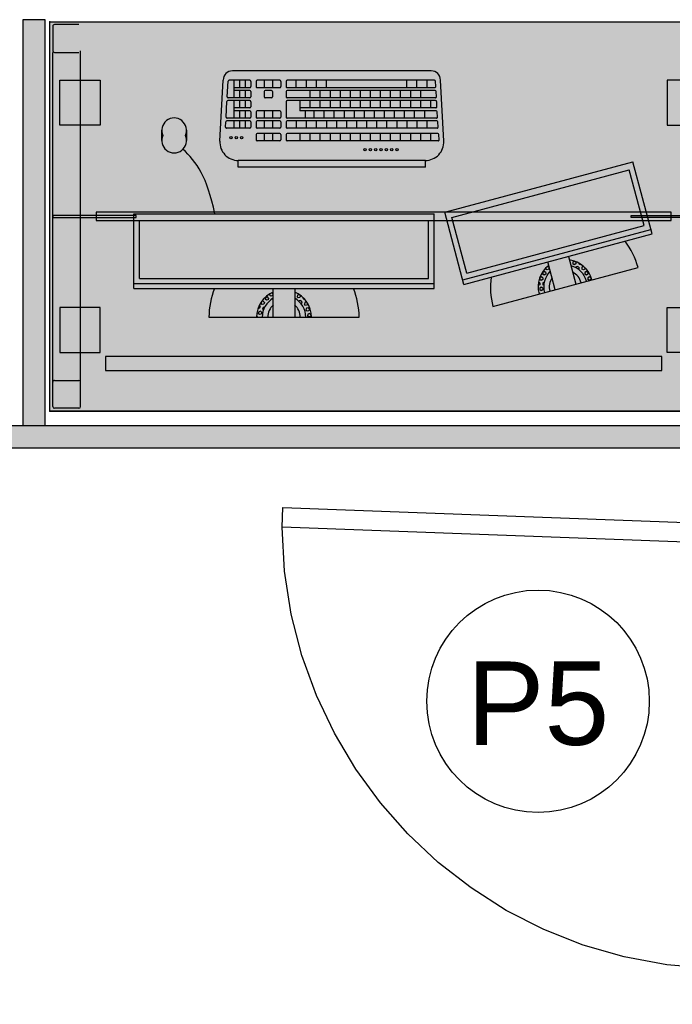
# Model space of a CAD drawing. Header units: inches. Extents: x 340 to 434, y 14 to 254.
# Tile 143 of 182: x 408.67 to 409.85, y 146.23 to 148. Entities that reach past the tile are written whole.
import ezdxf

# ---------------------------------------------------------------- set-up
doc = ezdxf.new("R2010")
doc.units = ezdxf.units.IN
doc.header["$MEASUREMENT"] = 0
doc.linetypes.add('DASHED2', pattern=[0.375, 0.25, -0.125])
for name, color, linetype in [('TJ-DIVISORIA', 96, 'Continuous'), ('TJ-DIVISORIA BAIXA', 202, 'Continuous'), ('TJ-EQUIPAMENTOSELETRÔNICOS', 1, 'Continuous'), ('TJ-ESQUADRIA2', 2, 'Continuous'), ('TJ-ESQUADRIAS', 2, 'Continuous'), ('TJ-MOBILIÁRIO', 2, 'Continuous'), ('TJ-PAREDECORTE', 5, 'Continuous'), ('TJ-TEXTOESQUADRIA', 200, 'Continuous')]:
    doc.layers.add(name, color=color, linetype=linetype)
doc.styles.get("Standard").update_dxf_attribs({"font": 'arial.ttf'})

# ---------------------------------------------------------------- blocks, each defined once
blk = doc.blocks.new('mesa reta 1.20')
at = {"layer": 'TJ-MOBILIÁRIO'}
h = blk.add_hatch(color=63, dxfattribs=at)
h.set_gradient(color1=(176, 215, 136), color2=(156, 215, 136), tint=0.86, name='INVHEMISPHERICAL')
h.paths.add_polyline_path([(0, 0), (1.2, 0), (1.2, -0.7), (0, -0.7)])
for p, q in [((0, 0), (0, -0.7)), ((1.2, 0), (1.2, -0.7)), ((1.2, -0.7), (0, -0.7))]:
    blk.add_line(p, q, dxfattribs=at)
at = {"layer": 'TJ-MOBILIÁRIO', "color": 51}
blk.add_line((1.2, 0), (0, 0), dxfattribs=at)
at = {"layer": 'TJ-MOBILIÁRIO', "color": 8}
for p, q in [((0.005, -0.008), (0.005, -0.052)), ((0.052, -0.005), (0.008, -0.005)), ((0.055, -0.008), (0.055, -0.052)), ((1.145, -0.008), (1.145, -0.052)), ((1.148, -0.005), (1.192, -0.005)), ((1.195, -0.008), (1.195, -0.052)), ((0.005, -0.052), (0.005, -0.645)), ((0.055, -0.052), (0.055, -0.648)), ((1.145, -0.052), (1.145, -0.648)), ((1.195, -0.052), (1.195, -0.645)), ((0.008, -0.055), (0.052, -0.055)), ((1.192, -0.055), (1.148, -0.055)), ((0.005, -0.692), (0.005, -0.648)), ((0.008, -0.645), (0.052, -0.645)), ((0.055, -0.692), (0.055, -0.648)), ((1.192, -0.645), (1.148, -0.645)), ((1.195, -0.692), (1.195, -0.648)), ((0.052, -0.695), (0.008, -0.695)), ((1.148, -0.695), (1.192, -0.695))]:
    blk.add_line(p, q, dxfattribs=at)
at = {"layer": 'TJ-MOBILIÁRIO'}
blk.add_lwpolyline([(0, 0), (1.2, 0), (1.2, -0.7), (0, -0.7)], close=True, dxfattribs=at)
at = {"layer": 'TJ-MOBILIÁRIO', "color": 51}
blk.add_lwpolyline([(0.1, -0.098), (1.1, -0.098), (1.1, -0.073), (0.1, -0.073)], close=True, dxfattribs=at)
at = {"layer": 'TJ-MOBILIÁRIO', "color": 8}
for points in [[(0.018, -0.105), (0.0905, -0.105), (0.0905, -0.186), (0.018, -0.186)], [(1.182, -0.105), (1.1095, -0.105), (1.1095, -0.186), (1.182, -0.186)], [(0.005, -0.3519), (0.005, -0.3481), (0.155, -0.3481), (0.155, -0.3519)], [(0.083, -0.3575), (1.117, -0.3575), (1.117, -0.3425), (0.083, -0.3425)], [(1.195, -0.3519), (1.195, -0.3481), (1.045, -0.3481), (1.045, -0.3519)], [(0.018, -0.595), (0.0905, -0.595), (0.0905, -0.514), (0.018, -0.514)], [(1.182, -0.595), (1.1095, -0.595), (1.1095, -0.514), (1.182, -0.514)]]:
    blk.add_lwpolyline(points, close=True, dxfattribs=at)
for centre, start, end in [((0.008, -0.008), 90, 180), ((0.052, -0.008), 0, 90), ((1.148, -0.008), 90, 180), ((1.192, -0.008), 0, 90), ((0.008, -0.052), 180, 270), ((0.052, -0.052), 270, 0), ((1.148, -0.052), 180, 270), ((1.192, -0.052), 270, 0), ((0.008, -0.648), 90, 180), ((0.052, -0.648), 0, 90), ((1.192, -0.648), 0, 90), ((0.008, -0.692), 180, 270), ((0.052, -0.692), 270, 0), ((1.192, -0.692), 270, 0)]:
    blk.add_arc(centre, 0.003, start, end, dxfattribs=at)
at = {"layer": 'TJ-MOBILIÁRIO'}
for p in [(0, 0), (1.2, 0), (1.2, 0), (0, -0.7), (1.2, -0.7)]:
    blk.add_point(p, dxfattribs=at)
blk = doc.blocks.new('COMPUTADOR 2 MONITORES')
at = {"layer": 'TJ-MOBILIÁRIO', "linetype": 'Continuous'}
for p, q in [((0.135, 0), (-0.135, 0)), ((-0.3757, -0.0195), (-0.6365, -0.0894)), ((0.27, -0.0517), (-0.27, -0.0517)), ((-0.27, -0.0517), (-0.27, -0.1859)), ((0.27, -0.0517), (0.27, -0.1859)), ((-0.3236, -0.0591), (-0.6617, -0.1497)), ((-0.3236, -0.0591), (-0.2889, -0.1888)), ((-0.6617, -0.1497), (-0.627, -0.2794)), ((-0.2889, -0.1888), (-0.627, -0.2794)), ((0.27, -0.1859), (-0.27, -0.1859)), ((-0.2542, -0.27), (0.0823, -0.27)), ((-0.2542, -0.27), (-0.2542, -0.2819)), ((-0.2542, -0.2819), (0.0823, -0.2819)), ((0.0823, -0.27), (0.0823, -0.2819)), ((-0.2871, -0.3166), (-0.2812, -0.4265)), ((0.1152, -0.3166), (0.1093, -0.4265)), ((0.1753, -0.3361), (0.1753, -0.3178)), ((0.2196, -0.3178), (0.2196, -0.3361)), ((-0.2647, -0.443), (0.0928, -0.443))]:
    blk.add_line(p, q, dxfattribs=at)
at = {"layer": 'TJ-MOBILIÁRIO', "color": 1, "linetype": 'Continuous'}
for p, q in [((-0.0484, -0.0042), (-0.0476, -0.0012)), ((-0.0484, -0.0042), (-0.0461, -0.0064)), ((-0.0476, -0.0012), (-0.0445, -0.0004)), ((-0.0461, -0.0064), (-0.0431, -0.0056)), ((-0.0456, -0.0147), (-0.0447, -0.0116)), ((-0.0456, -0.0147), (-0.0433, -0.0169)), ((-0.0447, -0.0116), (-0.0417, -0.0108)), ((-0.0445, -0.0004), (-0.0423, -0.0026)), ((-0.0433, -0.0169), (-0.0403, -0.0161)), ((-0.0431, -0.0056), (-0.0423, -0.0026)), ((-0.0417, -0.0108), (-0.0395, -0.013)), ((-0.0403, -0.0161), (-0.0395, -0.013)), ((-0.0351, -0.0175), (-0.0351, -0.0174)), ((-0.0351, -0.0175), (-0.0351, -0.0175)), ((-0.0192, -0.0517), (-0.0192, 0)), ((0.0192, 0), (0.0192, -0.0517)), ((0.0347, -0.0184), (0.0377, -0.0176)), ((0.037, -0.013), (0.0385, -0.0145)), ((0.0377, -0.0176), (0.0385, -0.0145)), ((0.0401, -0.0085), (0.041, -0.0055)), ((0.0401, -0.0085), (0.0424, -0.0107)), ((0.041, -0.0055), (0.044, -0.0047)), ((0.0424, -0.0107), (0.0454, -0.0099)), ((0.0429, -0.019), (0.0438, -0.016)), ((0.0438, -0.016), (0.0468, -0.0151)), ((0.044, -0.0047), (0.0462, -0.0069)), ((0.0454, -0.0099), (0.0462, -0.0069)), ((0.0468, -0.0151), (0.0468, -0.0152)), ((0.0478, -0.0009), (0.0491, -0.0022)), ((-0.0426, -0.0246), (-0.0419, -0.0221)), ((-0.0419, -0.0221), (-0.0389, -0.0213)), ((-0.0415, -0.0263), (-0.0405, -0.0273)), ((-0.0405, -0.0273), (-0.0375, -0.0265)), ((-0.0389, -0.0213), (-0.0367, -0.0235)), ((-0.0375, -0.0265), (-0.0367, -0.0235)), ((-0.0373, -0.0321), (-0.0361, -0.0318)), ((-0.0361, -0.0318), (-0.0339, -0.034)), ((-0.0343, -0.0353), (-0.0339, -0.034)), ((-0.0323, -0.0279), (-0.0315, -0.0249)), ((-0.0323, -0.0279), (-0.0301, -0.0301)), ((-0.0315, -0.0249), (-0.0305, -0.0246)), ((-0.0301, -0.0301), (-0.0271, -0.0293)), ((-0.0295, -0.0384), (-0.0287, -0.0354)), ((-0.0287, -0.0354), (-0.0257, -0.0346)), ((-0.0271, -0.0293), (-0.0269, -0.0285)), ((-0.0257, -0.0346), (-0.0235, -0.0368)), ((0.0205, -0.0334), (0.0224, -0.0329)), ((0.0224, -0.0329), (0.0227, -0.032)), ((0.0276, -0.0343), (0.0284, -0.0313)), ((0.0276, -0.0343), (0.0298, -0.0365)), ((0.0284, -0.0313), (0.0315, -0.0305)), ((0.03, -0.0252), (0.0301, -0.0252)), ((0.0301, -0.0252), (0.0301, -0.0251)), ((0.0315, -0.0305), (0.0337, -0.0327)), ((0.0329, -0.0357), (0.0337, -0.0327)), ((0.0346, -0.0183), (0.0347, -0.0184)), ((0.0353, -0.0266), (0.0361, -0.0236)), ((0.0353, -0.0266), (0.0375, -0.0288)), ((0.0361, -0.0236), (0.0391, -0.0228)), ((0.0375, -0.0288), (0.0404, -0.0281)), ((0.0391, -0.0228), (0.0413, -0.025)), ((0.0406, -0.0278), (0.0413, -0.025)), ((0.0429, -0.019), (0.0446, -0.0207)), ((-0.4875, -0.0495), (-0.4742, -0.0995)), ((-0.4651, -0.0492), (-0.4624, -0.0476)), ((-0.4651, -0.0523), (-0.4651, -0.0492)), ((-0.4651, -0.0523), (-0.4624, -0.0538)), ((-0.4624, -0.0476), (-0.4597, -0.0492)), ((-0.4624, -0.0538), (-0.4597, -0.0523)), ((-0.4597, -0.0429), (-0.458, -0.0439)), ((-0.4597, -0.0523), (-0.4597, -0.0492)), ((-0.0295, -0.0384), (-0.0273, -0.0406)), ((-0.0273, -0.0406), (-0.0243, -0.0398)), ((-0.0243, -0.0398), (-0.0235, -0.0368)), ((0.02, -0.0419), (0.0208, -0.0389)), ((0.02, -0.0419), (0.022, -0.044)), ((0.0208, -0.0389), (0.0238, -0.0381)), ((0.0238, -0.0381), (0.026, -0.0403)), ((0.0256, -0.042), (0.026, -0.0403)), ((0.0298, -0.0365), (0.0329, -0.0357)), ((-0.3214, -0.0675), (-0.6595, -0.158)), ((-0.5517, -0.0679), (-0.549, -0.0663)), ((-0.5517, -0.071), (-0.5517, -0.0679)), ((-0.549, -0.0663), (-0.5463, -0.0679)), ((-0.5463, -0.071), (-0.5463, -0.0679)), ((-0.5112, -0.1094), (-0.5246, -0.0594)), ((-0.4679, -0.0632), (-0.4678, -0.0632)), ((-0.4678, -0.0632), (-0.4651, -0.0617)), ((-0.467, -0.0574), (-0.4651, -0.0585)), ((-0.4651, -0.0617), (-0.4651, -0.0585)), ((-0.4651, -0.0679), (-0.4624, -0.0663)), ((-0.4651, -0.071), (-0.4651, -0.0679)), ((-0.4624, -0.0663), (-0.4597, -0.0679)), ((-0.4597, -0.0585), (-0.457, -0.057)), ((-0.4597, -0.0617), (-0.4597, -0.0585)), ((-0.4597, -0.0617), (-0.4576, -0.0629)), ((-0.4597, -0.0708), (-0.4597, -0.0679)), ((-0.457, -0.057), (-0.457, -0.057)), ((0.27, -0.0604), (-0.27, -0.0604)), ((0.26, -0.0699), (-0.26, -0.0699)), ((-0.26, -0.0699), (-0.26, -0.1738)), ((0.26, -0.0699), (0.26, -0.1738)), ((-0.3286, -0.0793), (-0.6474, -0.1647)), ((-0.5517, -0.071), (-0.549, -0.0726)), ((-0.549, -0.0726), (-0.5463, -0.071)), ((-0.5463, -0.0773), (-0.5436, -0.0757)), ((-0.5463, -0.0804), (-0.5463, -0.0773)), ((-0.5463, -0.0804), (-0.5436, -0.082)), ((-0.5436, -0.0757), (-0.5409, -0.0773)), ((-0.5436, -0.082), (-0.5409, -0.0804)), ((-0.5409, -0.0804), (-0.5409, -0.0773)), ((-0.5409, -0.0867), (-0.5382, -0.0851)), ((-0.5409, -0.0892), (-0.5409, -0.0867)), ((-0.5382, -0.0851), (-0.5355, -0.0867)), ((-0.5355, -0.0804), (-0.5354, -0.0804)), ((-0.5355, -0.0804), (-0.5355, -0.0804)), ((-0.5355, -0.0898), (-0.5355, -0.0867)), ((-0.53, -0.0867), (-0.5291, -0.0861)), ((-0.53, -0.0898), (-0.53, -0.0867)), ((-0.4776, -0.0814), (-0.4759, -0.0804)), ((-0.4759, -0.0804), (-0.4759, -0.0795)), ((-0.4759, -0.0867), (-0.4732, -0.0851)), ((-0.4759, -0.0898), (-0.4759, -0.0867)), ((-0.4732, -0.0851), (-0.4705, -0.0867)), ((-0.4706, -0.0711), (-0.4705, -0.071)), ((-0.4705, -0.071), (-0.4705, -0.0709)), ((-0.4705, -0.0773), (-0.4678, -0.0757)), ((-0.4705, -0.0804), (-0.4705, -0.0773)), ((-0.4705, -0.0804), (-0.4678, -0.082)), ((-0.4705, -0.0884), (-0.4705, -0.0867)), ((-0.4678, -0.0757), (-0.4651, -0.0773)), ((-0.4678, -0.082), (-0.4651, -0.0804)), ((-0.4651, -0.071), (-0.4624, -0.0726)), ((-0.4651, -0.0804), (-0.4651, -0.0773)), ((-0.4624, -0.0726), (-0.4598, -0.0711)), ((-0.3286, -0.0793), (-0.3017, -0.1796)), ((-0.5394, -0.0906), (-0.5382, -0.0913)), ((-0.5382, -0.0913), (-0.5355, -0.0898)), ((-0.5338, -0.0951), (-0.5328, -0.0945)), ((-0.5328, -0.0945), (-0.53, -0.096)), ((-0.53, -0.0898), (-0.5273, -0.0913)), ((-0.53, -0.0974), (-0.53, -0.096)), ((-0.5273, -0.0913), (-0.5246, -0.0898)), ((-0.5246, -0.0898), (-0.5246, -0.089)), ((-0.5246, -0.096), (-0.5219, -0.0945)), ((-0.5246, -0.0992), (-0.5246, -0.096)), ((-0.5246, -0.0992), (-0.5219, -0.1007)), ((-0.5219, -0.0945), (-0.5192, -0.096)), ((-0.5219, -0.1007), (-0.5192, -0.0992)), ((-0.5192, -0.0992), (-0.5192, -0.096)), ((-0.4759, -0.0898), (-0.4734, -0.0912)), ((-0.6474, -0.1647), (-0.6205, -0.265)), ((0.26, -0.1738), (-0.26, -0.1738)), ((-0.3017, -0.1796), (-0.6205, -0.265)), ((-0.2771, -0.317), (-0.0057, -0.317)), ((-0.2635, -0.3302), (-0.2635, -0.317)), ((-0.2452, -0.3302), (-0.2452, -0.317)), ((-0.2272, -0.3302), (-0.2272, -0.317)), ((-0.2091, -0.3302), (-0.2091, -0.317)), ((-0.1911, -0.3302), (-0.1911, -0.317)), ((-0.173, -0.3302), (-0.173, -0.317)), ((-0.1549, -0.3302), (-0.1549, -0.317)), ((-0.1369, -0.3302), (-0.1369, -0.317)), ((-0.1188, -0.3302), (-0.1188, -0.317)), ((-0.1008, -0.3302), (-0.1008, -0.317)), ((-0.0827, -0.3302), (-0.0827, -0.317)), ((-0.0646, -0.3302), (-0.0646, -0.317)), ((-0.0466, -0.3302), (-0.0466, -0.317)), ((-0.0285, -0.3302), (-0.0285, -0.317)), ((0.0076, -0.317), (0.0484, -0.317)), ((0.0206, -0.3302), (0.0206, -0.317)), ((0.0355, -0.3302), (0.0355, -0.317)), ((-0.2789, -0.319), (-0.2784, -0.3284)), ((-0.2766, -0.3302), (-0.0057, -0.3302)), ((-0.0038, -0.3283), (-0.0038, -0.3189)), ((0.0058, -0.3283), (0.0058, -0.3189)), ((0.0076, -0.3302), (0.0484, -0.3302)), ((0.0503, -0.3283), (0.0503, -0.3189)), ((-0.277, -0.3418), (-0.2765, -0.3512)), ((-0.2751, -0.3398), (-0.0057, -0.3398)), ((-0.2746, -0.353), (-0.0057, -0.353)), ((-0.257, -0.353), (-0.257, -0.3398)), ((-0.2387, -0.353), (-0.2387, -0.3398)), ((-0.2206, -0.353), (-0.2206, -0.3398)), ((-0.2026, -0.353), (-0.2026, -0.3398)), ((-0.1845, -0.353), (-0.1845, -0.3398)), ((-0.1665, -0.353), (-0.1665, -0.3398)), ((-0.1484, -0.353), (-0.1484, -0.3398)), ((-0.1303, -0.353), (-0.1303, -0.3398)), ((-0.1123, -0.353), (-0.1123, -0.3398)), ((-0.0942, -0.353), (-0.0942, -0.3398)), ((-0.0762, -0.353), (-0.0762, -0.3398)), ((-0.0581, -0.353), (-0.0581, -0.3398)), ((-0.04, -0.353), (-0.04, -0.3398)), ((-0.022, -0.353), (-0.022, -0.3398)), ((-0.0038, -0.3511), (-0.0038, -0.3416)), ((0.0058, -0.3511), (0.0058, -0.3416)), ((0.0076, -0.3398), (0.0484, -0.3398)), ((0.0076, -0.353), (0.0484, -0.353)), ((0.0206, -0.353), (0.0206, -0.3398)), ((0.0355, -0.353), (0.0355, -0.3398)), ((0.0503, -0.3511), (0.0503, -0.3416)), ((0.0599, -0.3511), (0.0599, -0.3416)), ((0.0617, -0.3398), (0.1032, -0.3398)), ((0.0617, -0.353), (0.1027, -0.353)), ((0.07, -0.353), (0.07, -0.3398)), ((0.0802, -0.353), (0.0802, -0.3398)), ((0.0904, -0.353), (0.0904, -0.3398)), ((0.1051, -0.3418), (0.1046, -0.3512)), ((-0.276, -0.36), (-0.2755, -0.3695)), ((-0.2741, -0.358), (-0.0057, -0.358)), ((-0.2736, -0.3712), (-0.0285, -0.3712)), ((-0.2524, -0.3712), (-0.2524, -0.358)), ((-0.2343, -0.3712), (-0.2343, -0.358)), ((-0.2163, -0.3712), (-0.2163, -0.358)), ((-0.1982, -0.3712), (-0.1982, -0.358)), ((-0.1801, -0.3712), (-0.1801, -0.358)), ((-0.1621, -0.3712), (-0.1621, -0.358)), ((-0.144, -0.3712), (-0.144, -0.358)), ((-0.126, -0.3712), (-0.126, -0.358)), ((-0.1079, -0.3712), (-0.1079, -0.358)), ((-0.0898, -0.3712), (-0.0898, -0.358)), ((-0.0718, -0.3712), (-0.0718, -0.358)), ((-0.0537, -0.3712), (-0.0537, -0.358)), ((-0.038, -0.3712), (-0.038, -0.358)), ((-0.0285, -0.3895), (-0.0285, -0.3712)), ((-0.0038, -0.3876), (-0.0038, -0.3599)), ((0.0058, -0.3694), (0.0058, -0.3599)), ((0.0076, -0.358), (0.0484, -0.358)), ((0.0076, -0.3712), (0.0484, -0.3712)), ((0.0206, -0.3712), (0.0206, -0.358)), ((0.0355, -0.3712), (0.0355, -0.358)), ((0.0503, -0.3694), (0.0503, -0.3599)), ((0.0599, -0.3694), (0.0599, -0.3599)), ((0.0617, -0.358), (0.1022, -0.358)), ((0.0617, -0.3712), (0.0904, -0.3712)), ((0.07, -0.3712), (0.07, -0.358)), ((0.0802, -0.3712), (0.0802, -0.358)), ((0.0904, -0.3895), (0.0904, -0.358)), ((0.1041, -0.36), (0.1026, -0.3877)), ((-0.275, -0.3783), (-0.2745, -0.3877)), ((-0.2731, -0.3763), (-0.0285, -0.3763)), ((-0.2726, -0.3895), (-0.0057, -0.3895)), ((-0.2635, -0.3895), (-0.2635, -0.3763)), ((-0.2452, -0.3895), (-0.2452, -0.3763)), ((-0.2272, -0.3895), (-0.2272, -0.3763)), ((-0.2091, -0.3895), (-0.2091, -0.3763)), ((-0.1911, -0.3895), (-0.1911, -0.3763)), ((-0.173, -0.3895), (-0.173, -0.3763)), ((-0.1549, -0.3895), (-0.1549, -0.3763)), ((-0.1369, -0.3895), (-0.1369, -0.3763)), ((-0.1188, -0.3895), (-0.1188, -0.3763)), ((-0.1008, -0.3895), (-0.1008, -0.3763)), ((-0.0827, -0.3895), (-0.0827, -0.3763)), ((-0.0646, -0.3895), (-0.0646, -0.3763)), ((-0.0466, -0.3895), (-0.0466, -0.3763)), ((0.0599, -0.3876), (0.0599, -0.3782)), ((0.0617, -0.3763), (0.0904, -0.3763)), ((0.0617, -0.3895), (0.1007, -0.3895)), ((0.07, -0.3895), (0.07, -0.3763)), ((0.0802, -0.3895), (0.0802, -0.3763)), ((-0.274, -0.3965), (-0.2735, -0.406)), ((-0.2721, -0.3946), (-0.0057, -0.3946)), ((-0.2452, -0.4078), (-0.2452, -0.3946)), ((-0.2272, -0.4078), (-0.2272, -0.3946)), ((-0.2091, -0.4078), (-0.2091, -0.3946)), ((-0.1911, -0.4078), (-0.1911, -0.3946)), ((-0.173, -0.4078), (-0.173, -0.3946)), ((-0.1549, -0.4078), (-0.1549, -0.3946)), ((-0.1369, -0.4078), (-0.1369, -0.3946)), ((-0.1188, -0.4078), (-0.1188, -0.3946)), ((-0.1008, -0.4078), (-0.1008, -0.3946)), ((-0.0827, -0.4078), (-0.0827, -0.3946)), ((-0.0646, -0.4078), (-0.0646, -0.3946)), ((-0.0466, -0.4078), (-0.0466, -0.3946)), ((-0.0038, -0.4059), (-0.0038, -0.3964)), ((0.0206, -0.4059), (0.0206, -0.3964)), ((0.0225, -0.3946), (0.0336, -0.3946)), ((0.0355, -0.4059), (0.0355, -0.3964)), ((0.0599, -0.4059), (0.0599, -0.3964)), ((0.0617, -0.3946), (0.1002, -0.3946)), ((0.07, -0.4078), (0.07, -0.3946)), ((0.0802, -0.4078), (0.0802, -0.3946)), ((0.0904, -0.426), (0.0904, -0.3946)), ((0.1021, -0.3965), (0.1006, -0.4243)), ((-0.273, -0.4148), (-0.2725, -0.4243)), ((-0.2716, -0.4078), (-0.0057, -0.4078)), ((-0.2712, -0.4128), (-0.0057, -0.4128)), ((-0.2566, -0.426), (-0.2566, -0.4128)), ((-0.2383, -0.426), (-0.2383, -0.4128)), ((-0.2202, -0.426), (-0.2202, -0.4128)), ((-0.0757, -0.426), (-0.0757, -0.4128)), ((-0.0577, -0.426), (-0.0577, -0.4128)), ((-0.0396, -0.426), (-0.0396, -0.4128)), ((-0.0215, -0.426), (-0.0215, -0.4128)), ((-0.0038, -0.4241), (-0.0038, -0.4147)), ((0.0058, -0.4241), (0.0058, -0.4147)), ((0.0076, -0.4128), (0.0484, -0.4128)), ((0.0206, -0.426), (0.0206, -0.4128)), ((0.0225, -0.4078), (0.0336, -0.4078)), ((0.0355, -0.426), (0.0355, -0.4128)), ((0.0503, -0.4241), (0.0503, -0.4147)), ((0.0599, -0.4241), (0.0599, -0.4147)), ((0.0617, -0.4078), (0.0904, -0.4078)), ((0.0617, -0.4128), (0.0904, -0.4128)), ((0.07, -0.426), (0.07, -0.4128)), ((0.0802, -0.426), (0.0802, -0.4128)), ((-0.2706, -0.426), (-0.0057, -0.426)), ((0.0076, -0.426), (0.0484, -0.426)), ((0.0617, -0.426), (0.0987, -0.426))]:
    blk.add_line(p, q, dxfattribs=at)
for centre in [(-0.2032, -0.3012), (-0.1937, -0.3012), (-0.1841, -0.3012), (-0.1745, -0.3012), (-0.1649, -0.3012), (-0.1553, -0.3012), (-0.1458, -0.3012), (0.0762, -0.3227), (0.0858, -0.3227), (0.0953, -0.3227)]:
    blk.add_circle(centre, 0.0022, dxfattribs=at)
at = {"layer": 'TJ-MOBILIÁRIO', "linetype": 'Continuous'}
for centre, radius, start, end in [((0, 0), 0.135, 180, 202.5402), ((0, 0), 0.135, 337.4598, 0), ((-0.5061, -0.0545), 0.135, 352.4598, 15), ((-0.5061, -0.0545), 0.135, 195, 217.5402), ((-0.2542, -0.3149), 0.033, 90, 183.0941), ((0.0823, -0.3149), 0.033, 356.9059, 90), ((0.1975, -0.3178), 0.0222, 335.5382, 204.4618), ((0.1975, -0.3361), 0.0222, 155.5382, 24.4618), ((-0.2647, -0.4265), 0.0165, 180, 270), ((0.0928, -0.4265), 0.0165, 270, 360)]:
    blk.add_arc(centre, radius, start, end, dxfattribs=at)
at = {"layer": 'TJ-MOBILIÁRIO', "color": 1, "linetype": 'Continuous'}
for centre, radius, start, end in [((0, 0), 0.0492, 180, 247.0419), ((0, 0), 0.0392, 180, 240.6857), ((0, 0), 0.0292, 180, 228.9013), ((0, 0), 0.0292, 311.0987, 0), ((0, 0), 0.0392, 299.3143, 0), ((0, 0), 0.0492, 292.9581, 0), ((-0.5061, -0.0545), 0.0292, 326.0987, 15), ((-0.5061, -0.0545), 0.0392, 314.3143, 15), ((-0.5061, -0.0545), 0.0492, 307.9581, 15), ((-0.5061, -0.0545), 0.0492, 195, 262.0419), ((-0.5061, -0.0545), 0.0392, 195, 255.6857), ((-0.5061, -0.0545), 0.0292, 195, 243.9013), ((-0.2771, -0.3189), 0.00187, 90, 183.0941), ((-0.0057, -0.3189), 0.00187, 360, 90), ((0.0076, -0.3189), 0.00187, 90, 180), ((0.0484, -0.3189), 0.00187, 360, 90), ((-0.2766, -0.3283), 0.00187, 183.0941, 270), ((-0.0057, -0.3283), 0.00187, 270, 360), ((0.0076, -0.3283), 0.00187, 180, 270), ((0.0484, -0.3283), 0.00187, 270, 360), ((-0.2751, -0.3416), 0.00187, 90, 183.0941), ((-0.2746, -0.3511), 0.00187, 183.0941, 270), ((-0.0057, -0.3416), 0.00187, 360, 90), ((-0.0057, -0.3511), 0.00187, 270, 360), ((0.0076, -0.3416), 0.00187, 90, 180), ((0.0076, -0.3511), 0.00187, 180, 270), ((0.0484, -0.3416), 0.00187, 360, 90), ((0.0484, -0.3511), 0.00187, 270, 360), ((0.0617, -0.3416), 0.00187, 90, 180), ((0.0617, -0.3511), 0.00187, 180, 270), ((0.1027, -0.3511), 0.00187, 270, 356.9059), ((0.1032, -0.3416), 0.00187, 356.9059, 90), ((-0.2741, -0.3599), 0.00187, 90, 183.0941), ((-0.2736, -0.3694), 0.00187, 183.0941, 270), ((-0.0057, -0.3599), 0.00187, 360, 90), ((0.0076, -0.3599), 0.00187, 90, 180), ((0.0076, -0.3694), 0.00187, 180, 270), ((0.0484, -0.3599), 0.00187, 360, 90), ((0.0484, -0.3694), 0.00187, 270, 360), ((0.0617, -0.3599), 0.00187, 90, 180), ((0.0617, -0.3694), 0.00187, 180, 270), ((0.1022, -0.3599), 0.00187, 356.9059, 90), ((-0.2731, -0.3782), 0.00187, 90, 183.0941), ((-0.2726, -0.3876), 0.00187, 183.0941, 270), ((-0.0057, -0.3876), 0.00187, 270, 360), ((0.0617, -0.3782), 0.00187, 90, 180), ((0.0617, -0.3876), 0.00187, 180, 270), ((0.1007, -0.3876), 0.00187, 270, 356.9059), ((-0.2721, -0.3964), 0.00187, 90, 183.0941), ((-0.2716, -0.4059), 0.00187, 183.0941, 270), ((-0.0057, -0.3964), 0.00187, 360, 90), ((-0.0057, -0.4059), 0.00187, 270, 360), ((0.0225, -0.3964), 0.00187, 90, 180), ((0.0225, -0.4059), 0.00187, 180, 270), ((0.0336, -0.3964), 0.00187, 360, 90), ((0.0336, -0.4059), 0.00187, 270, 360), ((0.0617, -0.3964), 0.00187, 90, 180), ((0.0617, -0.4059), 0.00187, 180, 270), ((0.1002, -0.3964), 0.00187, 356.9059, 90), ((-0.2712, -0.4147), 0.00187, 90, 183.0941), ((-0.2706, -0.4241), 0.00187, 183.0941, 270), ((-0.0057, -0.4147), 0.00187, 360, 90), ((-0.0057, -0.4241), 0.00187, 270, 360), ((0.0076, -0.4147), 0.00187, 90, 180), ((0.0076, -0.4241), 0.00187, 180, 270), ((0.0484, -0.4147), 0.00187, 360, 90), ((0.0484, -0.4241), 0.00187, 270, 360), ((0.0617, -0.4147), 0.00187, 90, 180), ((0.0617, -0.4241), 0.00187, 180, 270), ((0.0987, -0.4241), 0.00187, 270, 356.9059)]:
    blk.add_arc(centre, radius, start, end, dxfattribs=at)
blk.add_open_spline([(0.1244, -0.1859), (0.138, -0.2516), (0.1571, -0.2797), (0.1817, -0.3022)], degree=3, dxfattribs=at)
blk = doc.blocks.new('PORTA 80 GRADE 10')
at = {"layer": 'TJ-ESQUADRIAS', "linetype": 'Continuous', "ltscale": 30}
h = blk.add_hatch(dxfattribs=at)
h.set_pattern_fill('ANSI32', color=252, scale=0.002, style=0)
h.set_pattern_definition([(45, (-24.987796, 74.9285568), (-0.000530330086, 0.000530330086), []), (45, (-24.9874424, 74.9285568), (-0.000530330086, 0.000530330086), [])])
h.paths.add_polyline_path([(-0.8394, -0.0563), (-0.8394, -0.0541), (-0.8389, -0.0541, 1.192513), (-0.8389, -0.0535), (-0.8394, -0.0535), (-0.8394, -0.0521), (-0.8389, -0.0521, 0.041645), (-0.8389, -0.0521, 0.000003), (-0.8389, -0.0521, 1), (-0.8389, -0.0514, 0.045988), (-0.8389, -0.0514), (-0.8411, -0.0514, 1.142539), (-0.8411, -0.0521, 0.013689), (-0.8411, -0.0521), (-0.8406, -0.0521), (-0.8406, -0.0535), (-0.841, -0.0535, 1.124804), (-0.8411, -0.0541), (-0.8406, -0.0541), (-0.8406, -0.0563), (-0.8421, -0.0563), (-0.8421, -0.0593, -0.183959), (-0.8351, -0.0604, -0.115771), (-0.8365, -0.0607), (-0.8383, -0.0607, 1), (-0.8383, -0.0614), (-0.8365, -0.0614, 0.383202), (-0.8325, -0.0581), (-0.8325, -0.0563)])
h.paths.add_polyline_path([(-0.8411, -0.0573), (-0.8411, -0.0581, -0.159727), (-0.8344, -0.0596, 0.165409), (-0.8335, -0.058), (-0.8335, -0.0573)], flags=16)
h = blk.add_hatch(dxfattribs=at)
h.set_pattern_fill('ANSI32', color=252, scale=0.002, style=0)
h.set_pattern_definition([(135, (24.107796, 74.9285568), (0.000530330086, 0.000530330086), []), (135, (24.1074424, 74.9285568), (0.000530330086, 0.000530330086), [])])
h.paths.add_polyline_path([(-0.0406, -0.0563), (-0.0406, -0.0541), (-0.0411, -0.0541, -1.192513), (-0.0411, -0.0535), (-0.0406, -0.0535), (-0.0406, -0.0521), (-0.0411, -0.0521, -0.041645), (-0.0411, -0.0521, -0.000003), (-0.0411, -0.0521, -1), (-0.0411, -0.0514, -0.045988), (-0.0411, -0.0514), (-0.0389, -0.0514, -1.142539), (-0.0389, -0.0521, -0.013689), (-0.0389, -0.0521), (-0.0394, -0.0521), (-0.0394, -0.0535), (-0.039, -0.0535, -1.124804), (-0.0389, -0.0541), (-0.0394, -0.0541), (-0.0394, -0.0563), (-0.0379, -0.0563), (-0.0379, -0.0593, 0.183959), (-0.0449, -0.0604, 0.115771), (-0.0435, -0.0607), (-0.0417, -0.0607, -1), (-0.0417, -0.0614), (-0.0435, -0.0614, -0.383202), (-0.0475, -0.0581), (-0.0475, -0.0563)])
h.paths.add_polyline_path([(-0.0389, -0.0573), (-0.0389, -0.0581, 0.159727), (-0.0456, -0.0596, -0.165409), (-0.0465, -0.058), (-0.0465, -0.0573)], flags=16)
at = {"layer": 'TJ-ESQUADRIAS', "color": 2}
for p, q in [((-0.8675, 0), (-0.8585, 0)), ((-0.0125, 0), (-0.0215, 0))]:
    blk.add_line(p, q, dxfattribs=at)
at = {"layer": 'TJ-ESQUADRIAS'}
for p, q in [((-0.8675, -0.026), (-0.8675, 0)), ((-0.8585, 0), (-0.8585, -0.026)), ((-0.8505, 0), (-0.8405, 0)), ((-0.8505, -0.026), (-0.8505, 0)), ((-0.8325, -0.008), (-0.8325, -0.0539)), ((-0.0475, -0.008), (-0.0475, -0.0539)), ((-0.0295, 0), (-0.0395, 0)), ((-0.0295, -0.026), (-0.0295, 0)), ((-0.0215, 0), (-0.0215, -0.026)), ((-0.0125, -0.036), (-0.0125, 0)), ((-0.8675, -0.1), (-0.8675, -0.026)), ((-0.8585, -0.026), (-0.8505, -0.026)), ((-0.0215, -0.026), (-0.0295, -0.026)), ((-0.8415, -0.051), (-0.8415, -0.056)), ((-0.8385, -0.051), (-0.8415, -0.051)), ((-0.8385, -0.056), (-0.8385, -0.051)), ((-0.0415, -0.051), (-0.0385, -0.051)), ((-0.0415, -0.056), (-0.0415, -0.051)), ((-0.0385, -0.051), (-0.0385, -0.056)), ((-0.0125, -0.1), (-0.0125, -0.036)), ((-0.8415, -0.056), (-0.8425, -0.056)), ((-0.8425, -0.056), (-0.8425, -0.092)), ((-0.8346, -0.056), (-0.8385, -0.056)), ((-0.8325, -0.0539), (-0.8346, -0.056)), ((-0.0475, -0.0539), (-0.0454, -0.056)), ((-0.0454, -0.056), (-0.0415, -0.056)), ((-0.0385, -0.056), (-0.0375, -0.056)), ((-0.0375, -0.056), (-0.0375, -0.092)), ((-0.8585, -0.1), (-0.8675, -0.1)), ((-0.8585, -0.094), (-0.8585, -0.1)), ((-0.8505, -0.094), (-0.8585, -0.094)), ((-0.8505, -0.1), (-0.8505, -0.094)), ((-0.0295, -0.094), (-0.0215, -0.094)), ((-0.0295, -0.1), (-0.0295, -0.094)), ((-0.0215, -0.094), (-0.0215, -0.1)), ((-0.0215, -0.1), (-0.0125, -0.1))]:
    blk.add_line(p, q, dxfattribs=at)
for points in [[(-0.858, -0.021), (-0.855, -0.024), (-0.8505, -0.024), (-0.8505, 0.003, 0.414214), (-0.8585, 0.011), (-0.8925, 0.011, 0.414214), (-0.9005, 0.003), (-0.9005, 0), (-0.858, 0)], [(-0.022, -0.021), (-0.025, -0.024), (-0.0295, -0.024), (-0.0295, 0.003, -0.414214), (-0.0215, 0.011), (0.0125, 0.011, -0.414214), (0.0205, 0.003), (0.0205, 0), (-0.022, 0)], [(-0.895, -0.1), (-0.893, -0.102), (-0.893, -0.103), (-0.858, -0.103), (-0.858, -0.098), (-0.855, -0.095), (-0.8505, -0.095), (-0.8505, -0.103, -0.414214), (-0.8585, -0.111), (-0.8925, -0.111, -0.414214), (-0.9005, -0.103), (-0.9005, -0.1)], [(0.015, -0.1), (0.013, -0.102), (0.013, -0.103), (-0.022, -0.103), (-0.022, -0.098), (-0.025, -0.095), (-0.0295, -0.095), (-0.0295, -0.103, 0.414214), (-0.0215, -0.111), (0.0125, -0.111, 0.414214), (0.0205, -0.103), (0.0205, -0.1)]]:
    blk.add_lwpolyline(points, format="xyb", close=True, dxfattribs=at)
at = {"layer": 'TJ-ESQUADRIAS', "color": 252, "linetype": 'Continuous'}
for points in [[(-0.8335, -0.058, -0.165409), (-0.8344, -0.0596, 0.159727), (-0.8411, -0.0581), (-0.8411, -0.0573), (-0.8335, -0.0573)], [(-0.0465, -0.058, 0.165409), (-0.0456, -0.0596, -0.159727), (-0.0389, -0.0581), (-0.0389, -0.0573), (-0.0465, -0.0573)]]:
    blk.add_lwpolyline(points, format="xyb", close=True, dxfattribs=at)
at = {"layer": 'TJ-ESQUADRIAS'}
blk.add_lwpolyline([(-0.0405, -0.0965), (-0.0405, -0.0615), (-0.8405, -0.0615), (-0.8405, -0.0965), (-0.0405, -0.0965)], dxfattribs=at)
at = {"layer": 'TJ-ESQUADRIAS', "color": 1, "linetype": 'DASHED2', "ltscale": 5}
blk.add_lwpolyline([(-0.0755, -0.8965), (-0.0405, -0.8965), (-0.0405, -0.0965), (-0.0755, -0.0965), (-0.0755, -0.8965)], dxfattribs=at)
at = {"layer": 'TJ-ESQUADRIAS'}
for centre, start, end in [((-0.8405, -0.008), 0, 90), ((-0.0395, -0.008), 90, 180), ((-0.8505, -0.092), 270, 0), ((-0.0295, -0.092), 180, 270)]:
    blk.add_arc(centre, 0.008, start, end, dxfattribs=at)
at = {"layer": 'TJ-ESQUADRIAS', "color": 1, "linetype": 'DASHED2', "ltscale": 5}
blk.add_arc((-0.0397, -0.0965), 0.8008, 180, 267.4377, dxfattribs=at)
at = {"layer": 'TJ-PAREDECORTE', "linetype": 'Continuous'}
for p, q in [((-0.88, -0.1), (-0.88, 0)), ((0, -0.1), (0, 0))]:
    blk.add_line(p, q, dxfattribs=at)

msp = doc.modelspace()

# ---------------------------------------------------------------- hatches: boundary and pattern name
at = {"layer": 'TJ-DIVISORIA'}
h = msp.add_hatch(color=256, dxfattribs=at)
h.dxf.hatch_style = 1
h.paths.add_polyline_path([(409.9479, 147.2743), (408.6504, 147.2743), (408.6504, 147.2343), (409.9464, 147.2343)])
h.paths.add_polyline_path([(408.2404, 147.2743), (407.2483, 147.2743), (407.25, 147.2343), (408.2404, 147.2343)])
at = {"layer": 'TJ-DIVISORIA BAIXA'}
h = msp.add_hatch(color=256, dxfattribs=at)
h.dxf.hatch_style = 1
h.paths.add_polyline_path([(408.6779, 148.0043), (408.6779, 147.2743), (408.7179, 147.2743), (408.7179, 148.0043)])

# ---------------------------------------------------------------- linework, layer by layer
at = {"layer": 'TJ-DIVISORIA'}
for p, q in [((408.6504, 147.2743), (409.9479, 147.2743)), ((408.6504, 147.2343), (409.9464, 147.2343))]:
    msp.add_line(p, q, dxfattribs=at)
at = {"layer": 'TJ-DIVISORIA BAIXA'}
msp.add_lwpolyline([(408.6779, 148.0043), (408.6779, 147.2743), (408.7179, 147.2743), (408.7179, 148.0043)], close=True, dxfattribs=at)
at = {"layer": 'TJ-TEXTOESQUADRIA', "color": 1}
msp.add_circle((409.6042, 146.7786), 0.2, dxfattribs=at)

# ---------------------------------------------------------------- block references
at = {"layer": 'TJ-EQUIPAMENTOSELETRÔNICOS', "rotation": 180}
msp.add_blockref('COMPUTADOR 2 MONITORES', (409.1475, 147.4693), dxfattribs=at)
at = {"layer": 'TJ-ESQUADRIA2', "linetype": 'Continuous', "xscale": -1, "rotation": 267.8711311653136}
msp.add_blockref('PORTA 80 GRADE 10', (410.0427, 147.134), dxfattribs=at)
at = {"layer": 'TJ-MOBILIÁRIO', "rotation": 180}
msp.add_blockref('mesa reta 1.20', (409.9267, 147.3006), dxfattribs=at)

# ---------------------------------------------------------------- texts
at = {"layer": 'TJ-TEXTOESQUADRIA', "color": 202, "insert": (409.4808, 146.8502), "char_height": 0.15, "attachment_point": 1}
msp.add_mtext_dynamic_manual_height_columns('\\pxqc;{\\C256;P5}', width=0.246653, gutter_width=12.5, heights=[0], dxfattribs=at)

doc.saveas('drawing.dxf')
